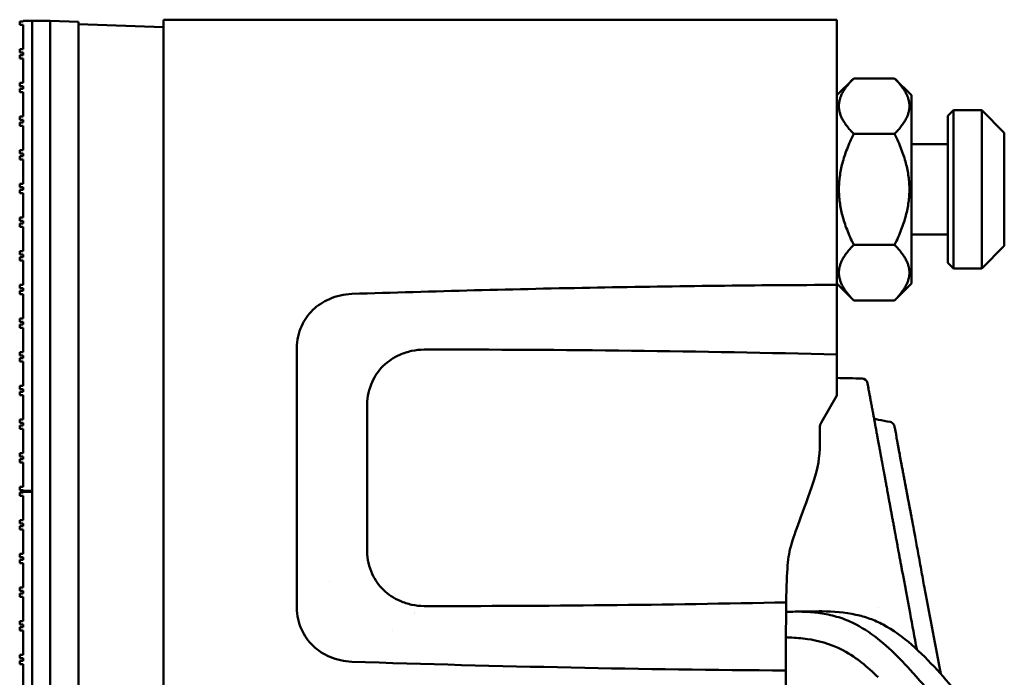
# Model space of a CAD drawing. Header units: millimetres. Extents: x 0 to 2100, y 0 to 1485.
# Tile 92 of 247: x 1235 to 1322, y 1071 to 1129. Entities that reach past the tile are written whole.
import ezdxf

# ---------------------------------------------------------------- set-up
doc = ezdxf.new("R2010")
doc.units = ezdxf.units.MM
doc.header["$LTSCALE"] = 5
doc.layers.add('Sichtbar (ISO)', color=7, linetype='Continuous', lineweight=50)

msp = doc.modelspace()

# ---------------------------------------------------------------- linework, layer by layer
at = {"layer": 'Sichtbar (ISO)'}
for p, q in [((1248.1419, 1129.3597), (1307.6424, 1129.3597)), ((1248.1419, 629.3597), (1248.1419, 1129.3597)), ((1307.6424, 1129.3597), (1307.6424, 1105.9165)), ((1235.7419, 1129.2077), (1235.4419, 1129.2077)), ((1235.4419, 1129.2077), (1235.4419, 1128.9077)), ((1235.4419, 1128.9077), (1235.7419, 1128.9077)), ((1235.7419, 1129.2077), (1235.7419, 1129.2597)), ((1236.5419, 1129.2597), (1235.7419, 1129.2597)), ((1235.7419, 1126.7577), (1235.7419, 1128.9077)), ((1238.1419, 1129.2597), (1236.5419, 1129.2597)), ((1236.5419, 879.4597), (1236.5419, 1129.2597)), ((1236.5419, 1087.7097), (1236.5419, 1129.2597)), ((1238.1419, 1129.2597), (1238.1419, 879.4597)), ((1240.6419, 1129.1724), (1238.1419, 1129.2597)), ((1238.1419, 879.4597), (1238.1419, 1129.2597)), ((1240.6419, 1129.1724), (1240.6419, 879.547)), ((1240.6419, 1129.1724), (1240.6421, 1129.1724)), ((1248.1419, 1128.7104), (1240.6419, 1128.9723)), ((1240.6421, 1128.9722), (1240.6421, 1129.1724)), ((1235.7419, 1126.7577), (1235.4419, 1126.7577)), ((1235.4419, 1126.7577), (1235.4419, 1126.4577)), ((1235.4419, 1126.4577), (1235.7419, 1126.4577)), ((1235.7419, 1126.2317), (1235.4419, 1126.2317)), ((1235.4419, 1126.2317), (1235.4419, 1125.9317)), ((1235.4419, 1125.9317), (1235.7419, 1125.9317)), ((1235.7419, 1126.2317), (1235.7419, 1126.4577)), ((1235.7419, 1123.7817), (1235.7419, 1125.9317)), ((1307.6424, 1122.6746), (1309.1424, 1124.1746)), ((1312.7424, 1124.1746), (1309.1424, 1124.1746)), ((1314.2424, 1122.6746), (1312.7424, 1124.1746)), ((1235.7419, 1123.7817), (1235.4419, 1123.7817)), ((1235.4419, 1123.7817), (1235.4419, 1123.4817)), ((1235.4419, 1123.4817), (1235.7419, 1123.4817)), ((1235.7419, 1123.2557), (1235.4419, 1123.2557)), ((1235.4419, 1123.2557), (1235.4419, 1122.9557)), ((1235.7419, 1123.2557), (1235.7419, 1123.4817)), ((1235.4419, 1122.9557), (1235.7419, 1122.9557)), ((1235.7419, 1120.8057), (1235.7419, 1122.9557)), ((1314.2424, 1106.0447), (1314.2424, 1122.6746)), ((1235.7419, 1120.8057), (1235.4419, 1120.8057)), ((1235.4419, 1120.8057), (1235.4419, 1120.5057)), ((1317.4424, 1120.8597), (1317.9424, 1121.3597)), ((1317.4424, 1107.8597), (1317.4424, 1120.8597)), ((1317.9424, 1121.3597), (1317.9424, 1107.3597)), ((1317.9424, 1121.3597), (1320.4424, 1121.3597)), ((1320.4424, 1107.3597), (1320.4424, 1121.3597)), ((1322.4424, 1119.3597), (1320.4424, 1121.3597)), ((1235.4419, 1120.5057), (1235.7419, 1120.5057)), ((1235.7419, 1120.2797), (1235.4419, 1120.2797)), ((1235.4419, 1120.2797), (1235.4419, 1119.9797)), ((1235.4419, 1119.9797), (1235.7419, 1119.9797)), ((1235.7419, 1120.2797), (1235.7419, 1120.5057)), ((1235.7419, 1117.8297), (1235.7419, 1119.9797)), ((1312.7424, 1119.2672), (1309.1424, 1119.2672)), ((1322.4424, 1119.3597), (1322.4424, 1109.3597)), ((1314.2424, 1118.3597), (1317.4424, 1118.3597)), ((1235.7419, 1117.8297), (1235.4419, 1117.8297)), ((1235.4419, 1117.8297), (1235.4419, 1117.5297)), ((1235.4419, 1117.5297), (1235.7419, 1117.5297)), ((1235.7419, 1117.3037), (1235.4419, 1117.3037)), ((1235.4419, 1117.3037), (1235.4419, 1117.0037)), ((1235.7419, 1117.3037), (1235.7419, 1117.5297)), ((1235.4419, 1117.0037), (1235.7419, 1117.0037)), ((1235.7419, 1114.8537), (1235.7419, 1117.0037)), ((1235.7419, 1114.8537), (1235.4419, 1114.8537)), ((1235.4419, 1114.8537), (1235.4419, 1114.5537)), ((1235.4419, 1114.5537), (1235.7419, 1114.5537)), ((1235.7419, 1114.3277), (1235.7419, 1114.5537)), ((1235.7419, 1114.3277), (1235.4419, 1114.3277)), ((1235.4419, 1114.3277), (1235.4419, 1114.0277)), ((1235.4419, 1114.0277), (1235.7419, 1114.0277)), ((1235.7419, 1111.8777), (1235.7419, 1114.0277)), ((1235.7419, 1111.8777), (1235.4419, 1111.8777)), ((1235.4419, 1111.8777), (1235.4419, 1111.5777)), ((1235.4419, 1111.5777), (1235.7419, 1111.5777)), ((1235.7419, 1111.3517), (1235.4419, 1111.3517)), ((1235.4419, 1111.3517), (1235.4419, 1111.0517)), ((1235.4419, 1111.0517), (1235.7419, 1111.0517)), ((1235.7419, 1111.3517), (1235.7419, 1111.5777)), ((1235.7419, 1108.9017), (1235.7419, 1111.0517)), ((1314.2424, 1110.3597), (1317.4424, 1110.3597)), ((1312.7424, 1109.4522), (1309.1424, 1109.4522)), ((1322.4424, 1109.3597), (1320.4424, 1107.3597)), ((1235.7419, 1108.9017), (1235.4419, 1108.9017)), ((1235.4419, 1108.9017), (1235.4419, 1108.6017)), ((1235.4419, 1108.6017), (1235.7419, 1108.6017)), ((1235.7419, 1108.3757), (1235.7419, 1108.6017)), ((1235.7419, 1108.3757), (1235.4419, 1108.3757)), ((1235.4419, 1108.3757), (1235.4419, 1108.0757)), ((1235.4419, 1108.0757), (1235.7419, 1108.0757)), ((1235.7419, 1105.9257), (1235.7419, 1108.0757)), ((1317.4424, 1107.8597), (1317.9424, 1107.3597)), ((1317.9424, 1107.3597), (1320.4424, 1107.3597)), ((1235.7419, 1105.9257), (1235.4419, 1105.9257)), ((1235.4419, 1105.9257), (1235.4419, 1105.6257)), ((1307.6424, 1106.0447), (1309.1424, 1104.5447)), ((1307.6424, 1099.7638), (1307.6424, 1105.9165)), ((1314.2424, 1106.0447), (1312.7424, 1104.5447)), ((1235.4419, 1105.6257), (1235.7419, 1105.6257)), ((1235.7419, 1105.3997), (1235.4419, 1105.3997)), ((1235.4419, 1105.3997), (1235.4419, 1105.0997)), ((1235.4419, 1105.0997), (1235.7419, 1105.0997)), ((1235.7419, 1105.3997), (1235.7419, 1105.6257)), ((1235.7419, 1102.9497), (1235.7419, 1105.0997)), ((1312.7424, 1104.5447), (1309.1424, 1104.5447)), ((1235.7419, 1102.9497), (1235.4419, 1102.9497)), ((1235.4419, 1102.9497), (1235.4419, 1102.6497)), ((1235.4419, 1102.6497), (1235.7419, 1102.6497)), ((1235.7419, 1102.4237), (1235.4419, 1102.4237)), ((1235.4419, 1102.4237), (1235.4419, 1102.1237)), ((1235.7419, 1102.4237), (1235.7419, 1102.6497)), ((1235.4419, 1102.1237), (1235.7419, 1102.1237)), ((1235.7419, 1099.9737), (1235.7419, 1102.1237)), ((1235.7419, 1099.9737), (1235.4419, 1099.9737)), ((1235.4419, 1099.9737), (1235.4419, 1099.6737)), ((1259.9193, 1100.3367), (1259.9193, 1077.3826)), ((1307.6424, 1096.1399), (1307.6424, 1099.7638)), ((1235.4419, 1099.6737), (1235.7419, 1099.6737)), ((1235.7419, 1099.4477), (1235.4419, 1099.4477)), ((1235.4419, 1099.4477), (1235.4419, 1099.1477)), ((1235.4419, 1099.1477), (1235.7419, 1099.1477)), ((1235.7419, 1099.4477), (1235.7419, 1099.6737)), ((1235.7419, 1096.9977), (1235.7419, 1099.1477)), ((1310.353, 1097.2359), (1310.4374, 1096.7851)), ((1235.7419, 1096.9977), (1235.4419, 1096.9977)), ((1235.4419, 1096.9977), (1235.4419, 1096.6977)), ((1235.4419, 1096.6977), (1235.7419, 1096.6977)), ((1235.7419, 1096.4717), (1235.4419, 1096.4717)), ((1235.4419, 1096.4717), (1235.4419, 1096.1717)), ((1235.7419, 1096.4717), (1235.7419, 1096.6977)), ((1235.4419, 1096.1717), (1235.7419, 1096.1717)), ((1235.7419, 1094.0217), (1235.7419, 1096.1717)), ((1266.1424, 1082.3597), (1266.1424, 1095.3596)), ((1307.6424, 1096.1399), (1306.2764, 1093.7738)), ((1235.7419, 1094.0217), (1235.4419, 1094.0217)), ((1235.4419, 1094.0217), (1235.4419, 1093.7217)), ((1235.4419, 1093.7217), (1235.7419, 1093.7217)), ((1235.7419, 1093.4957), (1235.7419, 1093.7217)), ((1235.7419, 1093.4957), (1235.4419, 1093.4957)), ((1235.4419, 1093.4957), (1235.4419, 1093.1957)), ((1235.4419, 1093.1957), (1235.7419, 1093.1957)), ((1235.7419, 1091.0457), (1235.7419, 1093.1957)), ((1306.1424, 1093.2738), (1306.1424, 1091.8282)), ((1312.8788, 1092.665), (1312.8788, 1092.6652)), ((1235.7419, 1091.0457), (1235.4419, 1091.0457)), ((1235.4419, 1091.0457), (1235.4419, 1090.7457)), ((1235.4419, 1090.7457), (1235.7419, 1090.7457)), ((1235.7419, 1090.5197), (1235.4419, 1090.5197)), ((1235.4419, 1090.5197), (1235.4419, 1090.2197)), ((1235.4419, 1090.2197), (1235.7419, 1090.2197)), ((1235.7419, 1090.5197), (1235.7419, 1090.7457)), ((1235.7419, 1088.0697), (1235.7419, 1090.2197)), ((1235.7419, 1088.0697), (1235.4419, 1088.0697)), ((1235.4419, 1088.0697), (1235.4419, 1087.7697)), ((1235.4419, 1087.7697), (1235.7419, 1087.7697)), ((1235.7419, 1087.5577), (1235.4419, 1087.5577)), ((1235.4419, 1087.5577), (1235.4419, 1087.2577)), ((1235.7419, 1087.7097), (1235.7419, 1087.7697)), ((1236.5419, 1087.7097), (1235.7419, 1087.7097)), ((1235.7419, 1087.5577), (1235.7419, 1087.6097)), ((1236.5419, 1087.6097), (1235.7419, 1087.6097)), ((1236.5419, 1046.0597), (1236.5419, 1087.6097)), ((1235.4419, 1087.2577), (1235.7419, 1087.2577)), ((1235.7419, 1085.1077), (1235.7419, 1087.2577)), ((1235.7419, 1085.1077), (1235.4419, 1085.1077)), ((1235.4419, 1085.1077), (1235.4419, 1084.8077)), ((1235.4419, 1084.8077), (1235.7419, 1084.8077)), ((1235.7419, 1084.5817), (1235.4419, 1084.5817)), ((1235.4419, 1084.5817), (1235.4419, 1084.2817)), ((1235.4419, 1084.2817), (1235.7419, 1084.2817)), ((1235.7419, 1084.5817), (1235.7419, 1084.8077)), ((1235.7419, 1082.1317), (1235.7419, 1084.2817)), ((1235.7419, 1082.1317), (1235.4419, 1082.1317)), ((1235.4419, 1082.1317), (1235.4419, 1081.8317)), ((1235.4419, 1081.8317), (1235.7419, 1081.8317)), ((1235.7419, 1081.6057), (1235.4419, 1081.6057)), ((1235.4419, 1081.6057), (1235.4419, 1081.3057)), ((1235.7419, 1081.6057), (1235.7419, 1081.8317)), ((1235.4419, 1081.3057), (1235.7419, 1081.3057)), ((1235.7419, 1079.1557), (1235.7419, 1081.3057)), ((1235.7419, 1079.1557), (1235.4419, 1079.1557)), ((1235.4419, 1079.1557), (1235.4419, 1078.8557)), ((1235.4419, 1078.8557), (1235.7419, 1078.8557)), ((1235.7419, 1078.6297), (1235.7419, 1078.8557)), ((1235.7419, 1078.6297), (1235.4419, 1078.6297)), ((1235.4419, 1078.6297), (1235.4419, 1078.3297)), ((1235.4419, 1078.3297), (1235.7419, 1078.3297)), ((1235.7419, 1076.1797), (1235.7419, 1078.3297)), ((1311.2933, 1077.4027), (1311.2933, 1077.4028)), ((1235.7419, 1076.1797), (1235.4419, 1076.1797)), ((1235.4419, 1076.1797), (1235.4419, 1075.8797)), ((1235.4419, 1075.8797), (1235.7419, 1075.8797)), ((1235.7419, 1075.6537), (1235.4419, 1075.6537)), ((1235.4419, 1075.6537), (1235.4419, 1075.3537)), ((1235.4419, 1075.3537), (1235.7419, 1075.3537)), ((1235.7419, 1075.6537), (1235.7419, 1075.8797)), ((1235.7419, 1073.2037), (1235.7419, 1075.3537)), ((1268.3684, 1075.3597), (1268.3662, 1075.3597)), ((1235.7419, 1073.2037), (1235.4419, 1073.2037)), ((1235.4419, 1073.2037), (1235.4419, 1072.9037)), ((1235.4419, 1072.9037), (1235.7419, 1072.9037)), ((1235.7419, 1072.6777), (1235.7419, 1072.9037)), ((1235.7419, 1072.6777), (1235.4419, 1072.6777)), ((1235.4419, 1072.6777), (1235.4419, 1072.3777)), ((1235.4419, 1072.3777), (1235.7419, 1072.3777)), ((1235.7419, 1070.2277), (1235.7419, 1072.3777))]:
    msp.add_line(p, q, dxfattribs=at)
for centre, radius, start, end in [((1309.8615, 1097.1438), 0.5, 10.615267, 88.897164), ((1309.946, 1096.693), 0.5, 5.052596, 10.616279), ((1307.1424, 1093.2738), 1, 150, 180), ((1296.1424, 1091.8282), 10, 341.333116, 0)]:
    msp.add_arc(centre, radius, start, end, dxfattribs=at)
for centre, major_axis, ratio, start_param, end_param in [((1312.4756, 1092.0662), (0.4916, 0.0911), 0.9608928, 0, 0.0297208), ((1313.7601, 1085.2677), (0.4916, 0.0915), 0.9610979, 0.0000054, 0.0282539), ((1314.9278, 1078.8776), (0.4914, 0.0921), 0.2303324, 6.2831786, 6.2833474)]:
    msp.add_ellipse(centre, major_axis=major_axis, ratio=ratio, start_param=start_param, end_param=end_param, dxfattribs=at)
for points in [[(1309.1424, 1124.1746), (1306.6886, 1121.7209), (1309.1424, 1119.2672)], [(1312.7424, 1119.2672), (1315.1961, 1121.7209), (1312.7424, 1124.1746)], [(1309.1424, 1119.2672), (1306.6886, 1114.3597), (1309.1424, 1109.4522)], [(1312.7424, 1109.4522), (1315.1961, 1114.3597), (1312.7424, 1119.2672)], [(1309.1424, 1109.4522), (1306.6886, 1106.9985), (1309.1424, 1104.5447)], [(1312.7424, 1104.5447), (1315.1961, 1106.9985), (1312.7424, 1109.4522)]]:
    msp.add_rational_spline(points, [1, 1.15470053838, 1], degree=2, dxfattribs=at)
for points, knots in [([(1307.6424, 1105.9165), (1300.5909, 1105.8907), (1293.536, 1105.8097), (1279.2536, 1105.5434), (1272.0186, 1105.3552), (1264.7891, 1105.1181)], [-4.288293, -4.288293, -4.288293, -4.288293, -2.1715855, -2.1715855, -0.0002585, -0.0002585, -0.0002585, -0.0002585]), ([(1264.7893, 1105.1136), (1264.1118, 1105.0878), (1263.437, 1104.9363), (1262.2752, 1104.4334), (1261.773, 1104.1096), (1260.9328, 1103.2984), (1260.5986, 1102.8179), (1260.2192, 1101.9873), (1260.1118, 1101.6671), (1259.9653, 1101.0101), (1259.9266, 1100.6738), (1259.924, 1100.3367)], [-0.75291065, -0.75291065, -0.75291065, -0.75291065, -0.55085369, -0.55085369, -0.37517429, -0.37517429, -0.20201615, -0.20201615, -0.10118101, -0.10118101, -0.00006192, -0.00006192, -0.00006192, -0.00006192]), ([(1271.1727, 1100.1939), (1270.8045, 1100.1907), (1270.4364, 1100.1496), (1269.7191, 1099.9957), (1269.369, 1099.8832), (1268.4953, 1099.4993), (1267.9938, 1099.1712), (1267.1561, 1098.3482), (1266.8222, 1097.8613), (1266.4432, 1097.0214), (1266.3359, 1096.6982), (1266.1895, 1096.0367), (1266.1505, 1095.6984), (1266.1477, 1095.3596)], [0.00022878, 0.00022878, 0.00022878, 0.00022878, 0.11072658, 0.11072658, 0.22039927, 0.22039927, 0.39719685, 0.39719685, 0.57136222, 0.57136222, 0.67258063, 0.67258063, 0.77383131, 0.77383131, 0.77383131, 0.77383131]), ([(1307.6424, 1099.7638), (1301.5954, 1099.9143), (1295.5457, 1100.0242), (1283.3899, 1100.1684), (1277.2804, 1100.202), (1271.1727, 1100.1989)], [0.0000101, 0.0000101, 0.0000101, 0.0000101, 1.815304, 1.815304, 3.6482741, 3.6482741, 3.6482741, 3.6482741]), ([(1310.353, 1097.2359), (1310.3527, 1097.2359), (1310.3617, 1097.1845), (1310.4024, 1096.9622), (1310.4487, 1096.7118), (1310.4762, 1096.5631)], [0.00000757, 0.00000757, 0.00000757, 0.00000757, 0.33333333, 0.66666667, 1, 1, 1, 1]), ([(1310.4762, 1096.5631), (1310.487, 1096.5052), (1310.4979, 1096.4462), (1310.509, 1096.3861), (1310.5311, 1096.2667), (1310.554, 1096.1432), (1310.5776, 1096.016), (1310.59, 1095.9492), (1310.6025, 1095.8813), (1310.6153, 1095.8126), (1310.6389, 1095.685), (1310.6631, 1095.5543), (1310.6877, 1095.4217), (1310.7016, 1095.3467), (1310.7156, 1095.2711), (1310.7296, 1095.1954), (1310.7537, 1095.0652), (1310.7778, 1094.9349), (1310.8014, 1094.8075), (1310.816, 1094.729), (1310.8303, 1094.6516), (1310.8444, 1094.5755), (1310.8664, 1094.4567), (1310.8877, 1094.3413), (1310.9083, 1094.2301), (1310.922, 1094.1561), (1310.9354, 1094.0839), (1310.9484, 1094.0136), (1310.9674, 1093.9107), (1310.9857, 1093.8117), (1311.0035, 1093.716), (1311.0161, 1093.6477), (1311.0284, 1093.5811), (1311.0404, 1093.5161), (1311.0568, 1093.4277), (1311.0726, 1093.3422), (1311.088, 1093.2593), (1311.0997, 1093.1957), (1311.1112, 1093.1337), (1311.1224, 1093.0732), (1311.1365, 1092.9966), (1311.1503, 1092.9223), (1311.1637, 1092.85), (1311.1747, 1092.7905), (1311.1854, 1092.7324), (1311.1959, 1092.6755), (1311.2083, 1092.6087), (1311.2203, 1092.5436), (1311.2321, 1092.4801), (1311.2424, 1092.424), (1311.2526, 1092.3692), (1311.2625, 1092.3155), (1311.2733, 1092.2568), (1311.2839, 1092.1996), (1311.2942, 1092.1437), (1311.304, 1092.0906), (1311.3136, 1092.0388), (1311.323, 1091.9882), (1311.3325, 1091.9367), (1311.3418, 1091.8864), (1311.3509, 1091.8372), (1311.3601, 1091.7871), (1311.3691, 1091.7382), (1311.378, 1091.6904), (1311.3863, 1091.6451), (1311.3945, 1091.6007), (1311.4026, 1091.5572), (1311.4113, 1091.5097), (1311.4199, 1091.4633), (1311.4283, 1091.4179), (1311.4357, 1091.3779), (1311.4429, 1091.3386), (1311.45, 1091.3002), (1311.4584, 1091.255), (1311.4665, 1091.2109), (1311.4745, 1091.1678), (1311.481, 1091.1324), (1311.4874, 1091.0977), (1311.4937, 1091.0635), (1311.5016, 1091.0206), (1311.5094, 1090.9786), (1311.5169, 1090.9376), (1311.5227, 1090.9063), (1311.5284, 1090.8756), (1311.5339, 1090.8455), (1311.5415, 1090.8046), (1311.5488, 1090.7648), (1311.556, 1090.7259), (1311.561, 1090.6984), (1311.566, 1090.6714), (1311.5709, 1090.6448), (1311.5781, 1090.6061), (1311.585, 1090.5684), (1311.5918, 1090.5316), (1311.5963, 1090.5073), (1311.6007, 1090.4834), (1311.605, 1090.4598), (1311.6118, 1090.4229), (1311.6185, 1090.3868), (1311.625, 1090.3516), (1311.6289, 1090.3301), (1311.6328, 1090.3089), (1311.6367, 1090.2881), (1311.6432, 1090.2528), (1311.6495, 1090.2185), (1311.6556, 1090.1851), (1311.6591, 1090.1664), (1311.6624, 1090.148), (1311.6658, 1090.1299), (1311.6719, 1090.0968), (1311.6778, 1090.0646), (1311.6836, 1090.0331), (1311.6866, 1090.0166), (1311.6896, 1090.0003), (1311.6926, 1089.984), (1311.6985, 1089.9522), (1311.7043, 1089.9208), (1311.71, 1089.8897), (1311.7128, 1089.8747), (1311.7155, 1089.8597), (1311.7182, 1089.8448), (1311.7241, 1089.8131), (1311.7299, 1089.7815), (1311.7357, 1089.7498), (1311.7383, 1089.7357), (1311.7409, 1089.7216), (1311.7435, 1089.7074), (1311.7495, 1089.6747), (1311.7556, 1089.6416), (1311.7617, 1089.6084), (1311.7642, 1089.5949), (1311.7667, 1089.5813), (1311.7692, 1089.5678), (1311.7755, 1089.5335), (1311.7818, 1089.499), (1311.7882, 1089.4644), (1311.7905, 1089.4516), (1311.7929, 1089.4387), (1311.7952, 1089.4259), (1311.8017, 1089.3905), (1311.8082, 1089.3549), (1311.8149, 1089.3189), (1311.8171, 1089.3067), (1311.8194, 1089.2944), (1311.8216, 1089.282), (1311.8285, 1089.2447), (1311.8354, 1089.2067), (1311.8425, 1089.1679), (1311.8447, 1089.156), (1311.8469, 1089.1441), (1311.8491, 1089.1321), (1311.8565, 1089.0919), (1311.864, 1089.0509), (1311.8716, 1089.0093), (1311.8737, 1088.9979), (1311.8758, 1088.9863), (1311.8779, 1088.9747), (1311.8858, 1088.9319), (1311.8937, 1088.8885), (1311.9019, 1088.8438), (1311.904, 1088.8326), (1311.906, 1088.8214), (1311.9081, 1088.8101), (1311.9166, 1088.7637), (1311.9253, 1088.7158), (1311.9344, 1088.6662), (1311.9364, 1088.6552), (1311.9385, 1088.6442), (1311.9405, 1088.6331), (1311.9499, 1088.5815), (1311.9597, 1088.5282), (1311.9698, 1088.4727), (1311.9718, 1088.4619), (1311.9738, 1088.451), (1311.9758, 1088.4401), (1311.9863, 1088.3825), (1311.9973, 1088.3226), (1312.0088, 1088.26), (1312.0107, 1088.2494), (1312.0127, 1088.2387), (1312.0146, 1088.2279), (1312.0265, 1088.1631), (1312.0389, 1088.0954), (1312.0518, 1088.0248), (1312.0537, 1088.0145), (1312.0556, 1088.0041), (1312.0575, 1087.9937), (1312.0709, 1087.9208), (1312.0848, 1087.8447), (1312.0993, 1087.766), (1312.101, 1087.7564), (1312.1028, 1087.7467), (1312.1046, 1087.737), (1312.1194, 1087.6561), (1312.1348, 1087.5724), (1312.1506, 1087.486), (1312.1522, 1087.4773), (1312.1538, 1087.4686), (1312.1554, 1087.4599), (1312.1717, 1087.3712), (1312.1886, 1087.2795), (1312.2059, 1087.1849), (1312.2073, 1087.1775), (1312.2087, 1087.17), (1312.2101, 1087.1625), (1312.2278, 1087.0656), (1312.2462, 1086.9658), (1312.2652, 1086.8627), (1312.2663, 1086.8567), (1312.2674, 1086.8507), (1312.2685, 1086.8447), (1312.2878, 1086.7394), (1312.3078, 1086.6308), (1312.3282, 1086.5199), (1312.329, 1086.5156), (1312.3298, 1086.5113), (1312.3306, 1086.5071), (1312.3518, 1086.3917), (1312.3735, 1086.274), (1312.396, 1086.1518), (1312.4185, 1086.0296), (1312.4419, 1085.9028), (1312.4644, 1085.7808), (1312.4868, 1085.6588), (1312.5085, 1085.5417), (1312.5303, 1085.4233), (1312.5521, 1085.305), (1312.5741, 1085.1855), (1312.5983, 1085.0543), (1312.5992, 1085.0498), (1312.6, 1085.0452), (1312.6009, 1085.0407), (1312.6244, 1084.9133), (1312.6498, 1084.7754), (1312.6749, 1084.6395), (1312.6763, 1084.6321), (1312.6777, 1084.6246), (1312.679, 1084.6172), (1312.7036, 1084.484), (1312.728, 1084.3523), (1312.7537, 1084.2133), (1312.7556, 1084.2028), (1312.7576, 1084.1923), (1312.7595, 1084.1817), (1312.7849, 1084.0443), (1312.8117, 1083.8997), (1312.8399, 1083.747), (1312.8426, 1083.7324), (1312.8453, 1083.7178), (1312.8481, 1083.7031), (1312.8761, 1083.5517), (1312.9056, 1083.3924), (1312.9366, 1083.225), (1312.9402, 1083.2057), (1312.9438, 1083.1862), (1312.9474, 1083.1667), (1312.9781, 1083.0007), (1313.0102, 1082.828), (1313.0416, 1082.6585), (1313.0459, 1082.6351), (1313.0502, 1082.6118), (1313.0546, 1082.5886), (1313.0852, 1082.4236), (1313.1151, 1082.2624), (1313.1432, 1082.1111), (1313.1478, 1082.0863), (1313.1523, 1082.0617), (1313.1569, 1082.0373), (1313.1837, 1081.8926), (1313.209, 1081.7565), (1313.2336, 1081.6239), (1313.2383, 1081.5987), (1313.243, 1081.5737), (1313.2476, 1081.5489), (1313.2715, 1081.4203), (1313.2948, 1081.2945), (1313.3183, 1081.1683), (1313.3233, 1081.1416), (1313.3282, 1081.1148), (1313.3332, 1081.0881), (1313.3563, 1080.9639), (1313.3794, 1080.8398), (1313.4024, 1080.7158)], [0, 0, 0, 0, 0.0068265, 0.0068265, 0.0068265, 0.02040816, 0.02040816, 0.02040816, 0.02754699, 0.02754699, 0.02754699, 0.04081633, 0.04081633, 0.04081633, 0.04831524, 0.04831524, 0.04831524, 0.06122449, 0.06122449, 0.06122449, 0.06918821, 0.06918821, 0.06918821, 0.08163265, 0.08163265, 0.08163265, 0.08992441, 0.08992441, 0.08992441, 0.10204082, 0.10204082, 0.10204082, 0.11068914, 0.11068914, 0.11068914, 0.12244898, 0.12244898, 0.12244898, 0.13146271, 0.13146271, 0.13146271, 0.14285714, 0.14285714, 0.14285714, 0.15223509, 0.15223509, 0.15223509, 0.16326531, 0.16326531, 0.16326531, 0.17300908, 0.17300908, 0.17300908, 0.18367347, 0.18367347, 0.18367347, 0.19379059, 0.19379059, 0.19379059, 0.20408163, 0.20408163, 0.20408163, 0.21455908, 0.21455908, 0.21455908, 0.2244898, 0.2244898, 0.2244898, 0.23533756, 0.23533756, 0.23533756, 0.24489796, 0.24489796, 0.24489796, 0.25610974, 0.25610974, 0.25610974, 0.26530612, 0.26530612, 0.26530612, 0.27688366, 0.27688366, 0.27688366, 0.28571429, 0.28571429, 0.28571429, 0.2976662, 0.2976662, 0.2976662, 0.30612245, 0.30612245, 0.30612245, 0.31842828, 0.31842828, 0.31842828, 0.32653061, 0.32653061, 0.32653061, 0.33920915, 0.33920915, 0.33920915, 0.34693878, 0.34693878, 0.34693878, 0.36001296, 0.36001296, 0.36001296, 0.36734694, 0.36734694, 0.36734694, 0.38073942, 0.38073942, 0.38073942, 0.3877551, 0.3877551, 0.3877551, 0.4015318, 0.4015318, 0.4015318, 0.40816327, 0.40816327, 0.40816327, 0.42228648, 0.42228648, 0.42228648, 0.42857143, 0.42857143, 0.42857143, 0.44308501, 0.44308501, 0.44308501, 0.44897959, 0.44897959, 0.44897959, 0.46387438, 0.46387438, 0.46387438, 0.46938776, 0.46938776, 0.46938776, 0.48462447, 0.48462447, 0.48462447, 0.48979592, 0.48979592, 0.48979592, 0.50541755, 0.50541755, 0.50541755, 0.51020408, 0.51020408, 0.51020408, 0.5261928, 0.5261928, 0.5261928, 0.53061224, 0.53061224, 0.53061224, 0.54695379, 0.54695379, 0.54695379, 0.55102041, 0.55102041, 0.55102041, 0.5677395, 0.5677395, 0.5677395, 0.57142857, 0.57142857, 0.57142857, 0.58851504, 0.58851504, 0.58851504, 0.59183673, 0.59183673, 0.59183673, 0.60928631, 0.60928631, 0.60928631, 0.6122449, 0.6122449, 0.6122449, 0.63006018, 0.63006018, 0.63006018, 0.63265306, 0.63265306, 0.63265306, 0.65083902, 0.65083902, 0.65083902, 0.65306122, 0.65306122, 0.65306122, 0.67161227, 0.67161227, 0.67161227, 0.67346939, 0.67346939, 0.67346939, 0.69238658, 0.69238658, 0.69238658, 0.69387755, 0.69387755, 0.69387755, 0.71316318, 0.71316318, 0.71316318, 0.71428571, 0.71428571, 0.71428571, 0.73393571, 0.73393571, 0.73393571, 0.73469388, 0.73469388, 0.73469388, 0.75510204, 0.75510204, 0.75510204, 0.7755102, 0.7755102, 0.7755102, 0.79591837, 0.79591837, 0.79591837, 0.81632653, 0.81632653, 0.81632653, 0.81703168, 0.81703168, 0.81703168, 0.83673469, 0.83673469, 0.83673469, 0.8378147, 0.8378147, 0.8378147, 0.85714286, 0.85714286, 0.85714286, 0.85860063, 0.85860063, 0.85860063, 0.87755102, 0.87755102, 0.87755102, 0.87936059, 0.87936059, 0.87936059, 0.89795918, 0.89795918, 0.89795918, 0.90010624, 0.90010624, 0.90010624, 0.91836735, 0.91836735, 0.91836735, 0.92088412, 0.92088412, 0.92088412, 0.93877551, 0.93877551, 0.93877551, 0.94171395, 0.94171395, 0.94171395, 0.95918367, 0.95918367, 0.95918367, 0.96249488, 0.96249488, 0.96249488, 0.97959184, 0.97959184, 0.97959184, 0.98321163, 0.98321163, 0.98321163, 0.99999479, 0.99999479, 0.99999479, 0.99999479]), ([(1310.9381, 1094.0693), (1311.0627, 1094.0451), (1311.1873, 1094.021), (1311.6553, 1093.9301), (1311.9988, 1093.8634), (1312.3422, 1093.7968)], [0.06688591, 0.06688591, 0.06688591, 0.06688591, 0.10496431, 0.10496431, 0.20992516, 0.20992516, 0.20992516, 0.20992516]), ([(1312.3422, 1093.7968), (1312.4059, 1093.7844), (1312.4672, 1093.7595), (1312.5214, 1093.7239), (1312.5756, 1093.6883), (1312.6228, 1093.642), (1312.6595, 1093.5885), (1312.6961, 1093.535), (1312.7222, 1093.4744), (1312.7358, 1093.411)], [0, 0, 0, 0, 0.3333333, 0.3333333, 0.3333333, 0.6666667, 0.6666667, 0.6666667, 1, 1, 1, 1]), ([(1312.8764, 1092.6967), (1312.8764, 1092.6967), (1312.8766, 1092.6943), (1312.8794, 1092.6683), (1312.8887, 1092.6031), (1312.9189, 1092.4229), (1312.9402, 1092.3033), (1312.9673, 1092.1573)], [0.12664157, 0.12664157, 0.12664157, 0.12664157, 0.15487989, 0.15487989, 0.31353927, 0.31353927, 0.47625036, 0.47625036, 0.47625036, 0.47625036]), ([(1312.9645, 1092.1713), (1312.9712, 1092.1349), (1312.9782, 1092.097), (1312.9856, 1092.0573), (1312.9879, 1092.045), (1312.9902, 1092.0325), (1312.9925, 1092.0199), (1313.0002, 1091.9782), (1313.0083, 1091.9348), (1313.0167, 1091.8897), (1313.019, 1091.8769), (1313.0214, 1091.8641), (1313.0238, 1091.8511), (1313.0326, 1091.8039), (1313.0417, 1091.7549), (1313.0511, 1091.704), (1313.0535, 1091.6911), (1313.0559, 1091.6781), (1313.0584, 1091.6649), (1313.0682, 1091.612), (1313.0784, 1091.5571), (1313.0889, 1091.5002), (1313.0913, 1091.4873), (1313.0938, 1091.4743), (1313.0962, 1091.4612), (1313.1071, 1091.4022), (1313.1185, 1091.3412), (1313.1302, 1091.278), (1313.1326, 1091.2653), (1313.135, 1091.2525), (1313.1373, 1091.2397), (1313.1495, 1091.1743), (1313.162, 1091.1067), (1313.1751, 1091.0368), (1313.1774, 1091.0244), (1313.1797, 1091.012), (1313.182, 1090.9995), (1313.1954, 1090.9273), (1313.2094, 1090.8525), (1313.2238, 1090.7749), (1313.226, 1090.7631), (1313.2282, 1090.7512), (1313.2304, 1090.7392), (1313.2453, 1090.6593), (1313.2608, 1090.5764), (1313.2768, 1090.4905), (1313.2789, 1090.4793), (1313.281, 1090.4681), (1313.2831, 1090.4569), (1313.2996, 1090.3684), (1313.3167, 1090.2768), (1313.3344, 1090.1818), (1313.3363, 1090.1715), (1313.3383, 1090.1612), (1313.3402, 1090.1509), (1313.3584, 1090.0533), (1313.3773, 1089.9523), (1313.397, 1089.8474), (1313.3987, 1089.8383), (1313.4004, 1089.8291), (1313.4021, 1089.82), (1313.4223, 1089.7124), (1313.4432, 1089.6008), (1313.465, 1089.4849), (1313.4664, 1089.4772), (1313.4679, 1089.4694), (1313.4693, 1089.4617), (1313.4916, 1089.3431), (1313.5148, 1089.22), (1313.5389, 1089.0918), (1313.5401, 1089.0858), (1313.5412, 1089.0798), (1313.5423, 1089.0738), (1313.567, 1088.9428), (1313.5928, 1088.8064), (1313.6187, 1088.6695), (1313.6194, 1088.6657), (1313.6201, 1088.6619), (1313.6208, 1088.6581), (1313.6472, 1088.5187), (1313.6737, 1088.3789), (1313.699, 1088.2451), (1313.6992, 1088.2438), (1313.6995, 1088.2425), (1313.6997, 1088.2411), (1313.7253, 1088.1062), (1313.7497, 1087.9774), (1313.7727, 1087.8562), (1313.7729, 1087.8553), (1313.773, 1087.8543), (1313.7732, 1087.8534), (1313.796, 1087.7332), (1313.8174, 1087.6204), (1313.8375, 1087.5142), (1313.838, 1087.5115), (1313.8385, 1087.5088), (1313.8391, 1087.5061), (1313.8588, 1087.4021), (1313.8773, 1087.3044), (1313.8949, 1087.2112), (1313.8957, 1087.2071), (1313.8965, 1087.203), (1313.8972, 1087.199), (1313.9145, 1087.1078), (1313.9309, 1087.021), (1313.9466, 1086.9381), (1313.9476, 1086.9329), (1313.9486, 1086.9278), (1313.9496, 1086.9226), (1313.9649, 1086.8417), (1313.9795, 1086.7648), (1313.9935, 1086.6914), (1313.9946, 1086.6854), (1313.9958, 1086.6793), (1313.9969, 1086.6733), (1314.0105, 1086.6019), (1314.0235, 1086.534), (1314.036, 1086.4689), (1314.0373, 1086.4622), (1314.0385, 1086.4555), (1314.0398, 1086.4488), (1314.052, 1086.3855), (1314.0637, 1086.3247), (1314.0752, 1086.2655), (1314.0766, 1086.2581), (1314.078, 1086.2508), (1314.0794, 1086.2434), (1314.0906, 1086.1857), (1314.1016, 1086.1294), (1314.1125, 1086.074), (1314.114, 1086.0659), (1314.1156, 1086.0579), (1314.1172, 1086.0498), (1314.1278, 1085.9958), (1314.1383, 1085.9428), (1314.1487, 1085.8903), (1314.1504, 1085.8814), (1314.1522, 1085.8725), (1314.1539, 1085.8636), (1314.1641, 1085.8124), (1314.1741, 1085.7616), (1314.1839, 1085.7114), (1314.1858, 1085.7017), (1314.1877, 1085.692), (1314.1896, 1085.6824), (1314.1992, 1085.6334), (1314.2086, 1085.5849), (1314.2177, 1085.5377), (1314.2197, 1085.5273), (1314.2216, 1085.5171), (1314.2236, 1085.5069), (1314.2323, 1085.4611), (1314.2408, 1085.4164), (1314.2489, 1085.3725)], [0, 0, 0, 0, 0.0293364, 0.0293364, 0.0293364, 0.03846154, 0.03846154, 0.03846154, 0.06847344, 0.06847344, 0.06847344, 0.07692308, 0.07692308, 0.07692308, 0.10760636, 0.10760636, 0.10760636, 0.11538462, 0.11538462, 0.11538462, 0.14674008, 0.14674008, 0.14674008, 0.15384615, 0.15384615, 0.15384615, 0.18587319, 0.18587319, 0.18587319, 0.19230769, 0.19230769, 0.19230769, 0.225004, 0.225004, 0.225004, 0.23076923, 0.23076923, 0.23076923, 0.26413803, 0.26413803, 0.26413803, 0.26923077, 0.26923077, 0.26923077, 0.30327328, 0.30327328, 0.30327328, 0.30769231, 0.30769231, 0.30769231, 0.34240773, 0.34240773, 0.34240773, 0.34615385, 0.34615385, 0.34615385, 0.38154083, 0.38154083, 0.38154083, 0.38461538, 0.38461538, 0.38461538, 0.42067374, 0.42067374, 0.42067374, 0.42307692, 0.42307692, 0.42307692, 0.45981717, 0.45981717, 0.45981717, 0.46153846, 0.46153846, 0.46153846, 0.49895935, 0.49895935, 0.49895935, 0.5, 0.5, 0.5, 0.538083, 0.538083, 0.538083, 0.53846154, 0.53846154, 0.53846154, 0.57692308, 0.57692308, 0.57692308, 0.57721273, 0.57721273, 0.57721273, 0.61538462, 0.61538462, 0.61538462, 0.61635111, 0.61635111, 0.61635111, 0.65384615, 0.65384615, 0.65384615, 0.6554861, 0.6554861, 0.6554861, 0.69230769, 0.69230769, 0.69230769, 0.69461626, 0.69461626, 0.69461626, 0.73076923, 0.73076923, 0.73076923, 0.7337556, 0.7337556, 0.7337556, 0.76923077, 0.76923077, 0.76923077, 0.7728995, 0.7728995, 0.7728995, 0.80769231, 0.80769231, 0.80769231, 0.81202781, 0.81202781, 0.81202781, 0.84615385, 0.84615385, 0.84615385, 0.85115631, 0.85115631, 0.85115631, 0.88461538, 0.88461538, 0.88461538, 0.8902828, 0.8902828, 0.8902828, 0.92307692, 0.92307692, 0.92307692, 0.92939803, 0.92939803, 0.92939803, 0.96153846, 0.96153846, 0.96153846, 0.9685531, 0.9685531, 0.9685531, 0.99999999, 0.99999999, 0.99999999, 0.99999999]), ([(1314.2489, 1085.3725), (1314.2377, 1085.4329), (1314.2145, 1085.5549), (1314.1776, 1085.7441), (1314.1405, 1085.9314), (1314.1031, 1086.1215), (1314.0645, 1086.3206), (1314.0234, 1086.5342), (1313.9787, 1086.769), (1313.9301, 1087.0256), (1313.8777, 1087.3026), (1313.8211, 1087.601), (1313.76, 1087.9237), (1313.6938, 1088.2729), (1313.623, 1088.6469), (1313.5446, 1089.0621), (1313.4612, 1089.5049), (1313.3816, 1089.9292), (1313.3119, 1090.3021), (1313.2509, 1090.6296), (1313.1961, 1090.9237), (1313.147, 1091.1876), (1313.1027, 1091.4261), (1313.0625, 1091.6426), (1313.0261, 1091.839), (1312.9952, 1092.0052), (1312.9773, 1092.1019), (1312.9697, 1092.1432)], [0, 0, 0, 0, 0.04, 0.08, 0.12, 0.16, 0.2, 0.24, 0.28, 0.32, 0.36, 0.4, 0.44, 0.48, 0.52, 0.56, 0.6, 0.64, 0.68, 0.72, 0.76, 0.8, 0.84, 0.88, 0.92, 0.96, 0.99254876, 0.99254876, 0.99254876, 0.99254876]), ([(1303.1724, 1077.8517), (1303.2165, 1080.7964), (1303.3256, 1081.91), (1303.899, 1083.9845), (1304.6188, 1085.6749), (1305.6163, 1088.6275)], [0, 0, 0, 0, 0.8835069, 0.8835069, 1.8796636, 1.8796636, 1.8796636, 1.8796636]), ([(1314.2516, 1085.3592), (1314.2768, 1085.2237), (1314.3177, 1085.0096), (1314.4223, 1084.4488), (1314.4886, 1084.0863), (1314.6434, 1083.2316), (1314.7361, 1082.7172), (1314.9273, 1081.6583), (1315.0271, 1081.1059), (1315.2236, 1080.0254), (1315.3226, 1079.4852), (1315.4192, 1078.9697)], [0, 0, 0, 0, 0.15221167, 0.15221167, 0.31620261, 0.31620261, 0.4934668, 0.4934668, 0.66187584, 0.66187584, 0.82359068, 0.82359068, 0.82359068, 0.82359068]), ([(1266.1477, 1082.3597), (1266.1506, 1082.0162), (1266.1906, 1081.6732), (1266.341, 1081.0029), (1266.4511, 1080.6757), (1266.8366, 1079.8346), (1267.1726, 1079.3504), (1268.0131, 1078.534), (1268.5153, 1078.2086), (1269.3871, 1077.8299), (1269.7338, 1077.7197), (1270.4437, 1077.569), (1270.8079, 1077.5287), (1271.1721, 1077.5255)], [0.00021632, 0.00021632, 0.00021632, 0.00021632, 0.10328579, 0.10328579, 0.20631704, 0.20631704, 0.38089991, 0.38089991, 0.55789602, 0.55789602, 0.66652395, 0.66652395, 0.77595747, 0.77595747, 0.77595747, 0.77595747]), ([(1313.4024, 1080.7158), (1313.641, 1079.4316), (1313.8784, 1078.1515), (1314.3091, 1075.8221), (1314.5047, 1074.7617), (1314.6996, 1073.7039)], [0, 0, 0, 0, 0.39185005, 0.39185005, 0.72183332, 0.72183332, 0.72183332, 0.72183332]), ([(1259.924, 1077.3826), (1259.9266, 1077.043), (1259.9659, 1076.7041), (1260.1146, 1076.0423), (1260.2236, 1075.7198), (1260.5833, 1074.939), (1260.9043, 1074.4448), (1261.7894, 1073.5974), (1262.2943, 1073.275), (1263.4524, 1072.7797), (1264.1196, 1072.6313), (1264.7894, 1072.6057)], [-0.81897355, -0.81897355, -0.81897355, -0.81897355, -0.69432993, -0.69432993, -0.5700378, -0.5700378, -0.37874578, -0.37874578, -0.20139845, -0.20139845, -0.00020068, -0.00020068, -0.00020068, -0.00020068]), ([(1271.1721, 1077.5205), (1276.5292, 1077.5177), (1281.8875, 1077.5432), (1292.5538, 1077.6531), (1297.864, 1077.737), (1303.1724, 1077.8517)], [-3.2011524, -3.2011524, -3.2011524, -3.2011524, -1.593453, -1.593453, -0.0000034, -0.0000034, -0.0000034, -0.0000034]), ([(1303.1429, 1071.8268), (1303.1435, 1072.8705), (1303.1448, 1073.9516), (1303.1507, 1075.4897), (1303.1535, 1076.0176), (1303.1612, 1076.9664), (1303.1659, 1077.4154), (1303.1724, 1077.8517)], [-0.69295705, -0.69295705, -0.69295705, -0.69295705, -0.33297623, -0.33297623, -0.15283474, -0.15283474, -0.00000677, -0.00000677, -0.00000677, -0.00000677]), ([(1306.5202, 1076.8408), (1306.0681, 1076.9203), (1305.612, 1076.9722), (1304.6256, 1077.036), (1304.0932, 1077.0403), (1303.5619, 1077.0224)], [-0.34227153, -0.34227153, -0.34227153, -0.34227153, -0.18373923, -0.18373923, -0.000001, -0.000001, -0.000001, -0.000001]), ([(1304.1562, 1077.0327), (1304.3862, 1077.0329), (1304.6352, 1077.0355), (1305.0774, 1077.0431), (1305.2523, 1077.0465), (1305.6819, 1077.0542), (1305.9836, 1077.0592), (1306.324, 1077.0599)], [0, 0, 0, 0, 0.23250424, 0.23250424, 0.35176411, 0.35176411, 0.47884451, 0.47884451, 0.47884451, 0.47884451]), ([(1311.7289, 1075.8868), (1311.3473, 1076.0902), (1310.9557, 1076.2625), (1310.1551, 1076.5513), (1309.7482, 1076.6673), (1308.348, 1076.9801), (1307.3299, 1077.0618), (1306.3239, 1077.0599)], [0.00007322, 0.00007322, 0.00007322, 0.00007322, 0.14562582, 0.14562582, 0.29071026, 0.29071026, 0.63956475, 0.63956475, 0.63956475, 0.63956475]), ([(1309.3431, 1075.8973), (1308.9063, 1076.1286), (1308.4545, 1076.3186), (1307.5086, 1076.6332), (1307.0162, 1076.7536), (1306.5202, 1076.8408)], [0.00000312, 0.00000312, 0.00000312, 0.00000312, 0.16671016, 0.16671016, 0.34067778, 0.34067778, 0.34067778, 0.34067778]), ([(1318.1703, 1066.9536), (1316.9922, 1068.5198), (1315.6689, 1070.2068), (1313.8973, 1072.1391), (1313.6891, 1072.362), (1312.1776, 1073.9364), (1310.8322, 1075.109), (1309.3431, 1075.8973)], [0.0000432, 0.0000432, 0.0000432, 0.0000432, 0.6233518, 0.6233518, 0.7054889, 0.7054889, 1.2125386, 1.2125386, 1.2125386, 1.2125386]), ([(1320.5626, 1066.9161), (1319.9102, 1067.7805), (1319.2443, 1068.6418), (1317.891, 1070.3052), (1317.2073, 1071.1048), (1315.787, 1072.6571), (1315.0476, 1073.4121), (1313.4709, 1074.788), (1312.6334, 1075.4047), (1311.7289, 1075.8868)], [-1.3680842, -1.3680842, -1.3680842, -1.3680842, -1.0235505, -1.0235505, -0.6848765, -0.6848765, -0.345045, -0.345045, -0.0000871, -0.0000871, -0.0000871, -0.0000871]), ([(1303.148, 1074.7641), (1303.2561, 1074.7599), (1303.3641, 1074.7552), (1303.9977, 1074.723), (1304.5224, 1074.6795), (1305.0451, 1074.6078)], [-0.21983111, -0.21983111, -0.21983111, -0.21983111, -0.18241207, -0.18241207, -0.00002053, -0.00002053, -0.00002053, -0.00002053]), ([(1305.0451, 1074.6078), (1305.9194, 1074.4878), (1307.013, 1074.227), (1308.8613, 1073.2557), (1309.4099, 1072.8628), (1310.3381, 1072.1325), (1310.8435, 1071.6742), (1311.3044, 1071.2246)], [-0.68478158, -0.68478158, -0.68478158, -0.68478158, -0.38506573, -0.38506573, -0.21105939, -0.21105939, -0.00000429, -0.00000429, -0.00000429, -0.00000429]), ([(1264.7892, 1072.6013), (1271.2513, 1072.3894), (1277.7175, 1072.2165), (1290.5006, 1071.9582), (1296.8229, 1071.8708), (1303.1429, 1071.8268)], [0.000208, 0.000208, 0.000208, 0.000208, 1.9410611, 1.9410611, 3.8382398, 3.8382398, 3.8382398, 3.8382398]), ([(1303.1429, 1071.8268), (1303.1427, 1071.4172), (1303.1426, 1070.9943), (1303.1425, 1070.558), (1303.1424, 1070.1217), (1303.1424, 1069.6721), (1303.1424, 1069.2091)], [0, 0, 0, 0, 0.5, 0.5, 0.5, 1, 1, 1, 1])]:
    msp.add_open_spline(points, degree=3, knots=knots, dxfattribs=at)
for points in [[(1307.6424, 1097.6857), (1308.3853, 1097.672), (1309.1282, 1097.658), (1309.8711, 1097.6437)], [(1312.7358, 1093.411), (1312.758, 1093.3078), (1312.8022, 1093.102), (1312.8463, 1092.8969), (1312.8683, 1092.7947)], [(1312.8791, 1092.6726), (1312.8805, 1092.7135), (1312.8769, 1092.7547), (1312.8683, 1092.7947)], [(1262.8546, 1079.7283), (1262.8545, 1079.7286), (1262.8544, 1079.7289), (1262.8543, 1079.7292)], [(1315.4192, 1078.9697), (1315.8845, 1076.487), (1316.3524, 1074.0046), (1316.8218, 1071.5224)], [(1315.4192, 1078.9697), (1315.8845, 1076.487), (1316.3524, 1074.0046), (1316.8219, 1071.5223)], [(1270.2922, 1076.8437), (1270.2929, 1076.8437), (1270.2936, 1076.8436), (1270.2943, 1076.8435)], [(1303.5619, 1077.0224), (1303.4285, 1077.0179), (1303.2952, 1077.0128), (1303.162, 1077.0073)]]:
    msp.add_open_spline(points, degree=3, dxfattribs=at)

doc.saveas('drawing.dxf')
